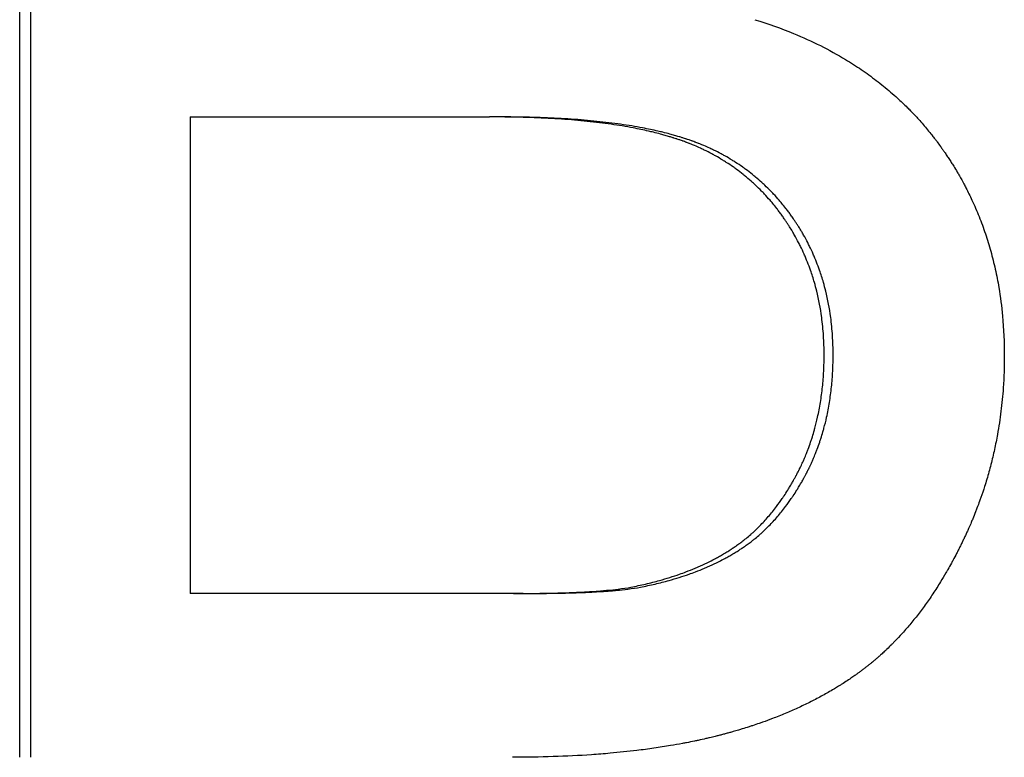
# Model space of a CAD drawing. Extents: x -4.3 to 4.3, y 0 to 15.
# Tile 3 of 13: x -1.514 to -1.173, y 11.322 to 11.578. Entities that reach past the tile are written whole.
import ezdxf

# ---------------------------------------------------------------- set-up
doc = ezdxf.new("R2010")
doc.units = 0
doc.header["$MEASUREMENT"] = 0
doc.layers.get('0').update_dxf_attribs({"linetype": 'CONTINUOUS'})

msp = doc.modelspace()

# ---------------------------------------------------------------- linework, layer by layer
for p, q in [((-1.51395, 11.32232), (-1.51395, 11.80232)), ((-1.45495, 11.54402), (-1.45495, 11.37902)), ((-1.45495, 11.54402), (-1.35131, 11.54402)), ((-1.34789, 11.54402), (-1.35131, 11.54402)), ((-1.34305, 11.37902), (-1.45495, 11.37902)), ((-1.33966, 11.37902), (-1.34305, 11.37902))]:
    msp.add_line(p, q)
msp.add_open_spline([(-1.51012, 11.32232), (-1.51012, 11.48232), (-1.51012, 11.64232), (-1.51012, 11.80232)], degree=3)
for points, knots in [([(-1.25945, 11.57768), (-1.25482, 11.57626), (-1.25038, 11.57467), (-1.24611, 11.57292), (-1.2429, 11.5716), (-1.2398, 11.57019), (-1.2368, 11.56869), (-1.2338, 11.56719), (-1.2309, 11.56559), (-1.2281, 11.5639), (-1.22716, 11.56334), (-1.22624, 11.56276), (-1.22533, 11.56218), (-1.2235, 11.56101), (-1.22173, 11.5598), (-1.21999, 11.55855), (-1.21913, 11.55793), (-1.21827, 11.55729), (-1.21743, 11.55664), (-1.21574, 11.55535), (-1.21409, 11.55402), (-1.21249, 11.55264), (-1.21169, 11.55195), (-1.2109, 11.55126), (-1.21013, 11.55055), (-1.20896, 11.54949), (-1.20782, 11.5484), (-1.20671, 11.54729), (-1.20633, 11.54692), (-1.20597, 11.54655), (-1.2056, 11.54617), (-1.20487, 11.54542), (-1.20415, 11.54466), (-1.20344, 11.54389), (-1.20308, 11.54351), (-1.20273, 11.54312), (-1.20238, 11.54273), (-1.20185, 11.54214), (-1.20134, 11.54155), (-1.20083, 11.54095), (-1.20031, 11.54036), (-1.19981, 11.53975), (-1.19931, 11.53914), (-1.19881, 11.53853), (-1.19832, 11.53792), (-1.19783, 11.5373), (-1.19767, 11.53709), (-1.19751, 11.53688), (-1.19735, 11.53668), (-1.19711, 11.53636), (-1.19687, 11.53605), (-1.19663, 11.53573), (-1.19655, 11.53563), (-1.19647, 11.53552), (-1.19639, 11.53542), (-1.196, 11.53489), (-1.19561, 11.53436), (-1.19522, 11.53383), (-1.19515, 11.53372), (-1.19507, 11.53361), (-1.19499, 11.5335), (-1.19476, 11.53318), (-1.19453, 11.53286), (-1.19431, 11.53254), (-1.19408, 11.53221), (-1.19386, 11.53189), (-1.19363, 11.53157), (-1.19349, 11.53135), (-1.19334, 11.53113), (-1.19319, 11.53091), (-1.1929, 11.53048), (-1.19261, 11.53004), (-1.19232, 11.5296), (-1.19218, 11.52939), (-1.19203, 11.52917), (-1.19189, 11.52895), (-1.19161, 11.52851), (-1.19133, 11.52806), (-1.19105, 11.52762), (-1.19091, 11.5274), (-1.19077, 11.52718), (-1.19063, 11.52695), (-1.19022, 11.52629), (-1.18982, 11.52562), (-1.18942, 11.52494), (-1.18915, 11.52449), (-1.18889, 11.52404), (-1.18863, 11.52359), (-1.18812, 11.52268), (-1.18761, 11.52177), (-1.18712, 11.52085), (-1.18688, 11.52039), (-1.18663, 11.51993), (-1.18639, 11.51947), (-1.18568, 11.51808), (-1.18499, 11.51667), (-1.18433, 11.51525), (-1.18389, 11.51431), (-1.18346, 11.51336), (-1.18305, 11.5124), (-1.18222, 11.51048), (-1.18145, 11.50854), (-1.18072, 11.50657), (-1.18036, 11.50558), (-1.18001, 11.50459), (-1.17967, 11.50359), (-1.179, 11.5016), (-1.17838, 11.49957), (-1.17781, 11.49753), (-1.17753, 11.4965), (-1.17726, 11.49547), (-1.177, 11.49443), (-1.17648, 11.49236), (-1.17601, 11.49026), (-1.1756, 11.48813), (-1.17539, 11.48707), (-1.1752, 11.486), (-1.17502, 11.48492), (-1.17447, 11.48169), (-1.17405, 11.4784), (-1.17374, 11.47505), (-1.17332, 11.47059), (-1.17312, 11.46602), (-1.17312, 11.46134)], [0, 0, 0, 0, 0.166667, 0.166667, 0.166667, 0.291667, 0.291667, 0.291667, 0.416667, 0.416667, 0.416667, 0.458333, 0.458333, 0.458333, 0.541667, 0.541667, 0.541667, 0.583333, 0.583333, 0.583333, 0.666667, 0.666667, 0.666667, 0.708333, 0.708333, 0.708333, 0.770833, 0.770833, 0.770833, 0.791667, 0.791667, 0.791667, 0.833333, 0.833333, 0.833333, 0.854167, 0.854167, 0.854167, 0.885417, 0.885417, 0.885417, 0.916667, 0.916667, 0.916667, 0.947917, 0.947917, 0.947917, 0.958333, 0.958333, 0.958333, 0.973958, 0.973958, 0.973958, 0.979167, 0.979167, 0.979167, 1.005208, 1.005208, 1.005208, 1.010417, 1.010417, 1.010417, 1.026042, 1.026042, 1.026042, 1.041667, 1.041667, 1.041667, 1.052083, 1.052083, 1.052083, 1.072917, 1.072917, 1.072917, 1.083333, 1.083333, 1.083333, 1.104167, 1.104167, 1.104167, 1.114583, 1.114583, 1.114583, 1.145833, 1.145833, 1.145833, 1.166667, 1.166667, 1.166667, 1.208333, 1.208333, 1.208333, 1.229167, 1.229167, 1.229167, 1.291667, 1.291667, 1.291667, 1.333333, 1.333333, 1.333333, 1.416667, 1.416667, 1.416667, 1.458333, 1.458333, 1.458333, 1.541667, 1.541667, 1.541667, 1.583333, 1.583333, 1.583333, 1.666667, 1.666667, 1.666667, 1.708333, 1.708333, 1.708333, 1.833333, 1.833333, 1.833333, 2, 2, 2, 2]), ([(-1.23549, 11.46171), (-1.23549, 11.46393), (-1.23556, 11.46612), (-1.2357, 11.46828), (-1.23584, 11.47043), (-1.23605, 11.47255), (-1.23633, 11.47463), (-1.23675, 11.47775), (-1.23732, 11.48079), (-1.23805, 11.48375), (-1.2383, 11.48473), (-1.23856, 11.48571), (-1.23884, 11.48668), (-1.23926, 11.48813), (-1.23971, 11.48956), (-1.24021, 11.49097), (-1.24037, 11.49144), (-1.24054, 11.49191), (-1.24072, 11.49238), (-1.24107, 11.49331), (-1.24143, 11.49423), (-1.24182, 11.49514), (-1.24201, 11.4956), (-1.2422, 11.49606), (-1.2424, 11.49651), (-1.2428, 11.49741), (-1.24322, 11.49831), (-1.24366, 11.49919), (-1.24387, 11.49964), (-1.2441, 11.50008), (-1.24432, 11.50052), (-1.24477, 11.5014), (-1.24524, 11.50226), (-1.24573, 11.50312), (-1.24598, 11.50355), (-1.24622, 11.50398), (-1.24648, 11.50441), (-1.24679, 11.50494), (-1.24711, 11.50546), (-1.24744, 11.50599), (-1.24764, 11.5063), (-1.24784, 11.50662), (-1.24804, 11.50693), (-1.24825, 11.50724), (-1.24845, 11.50755), (-1.24866, 11.50786), (-1.24886, 11.50817), (-1.24907, 11.50848), (-1.24929, 11.50879), (-1.24957, 11.50919), (-1.24985, 11.5096), (-1.25014, 11.51), (-1.25028, 11.5102), (-1.25043, 11.5104), (-1.25057, 11.51059), (-1.25086, 11.51099), (-1.25116, 11.51138), (-1.25146, 11.51177), (-1.2516, 11.51197), (-1.25175, 11.51216), (-1.2519, 11.51235), (-1.25236, 11.51293), (-1.25281, 11.5135), (-1.25328, 11.51406), (-1.25359, 11.51443), (-1.2539, 11.5148), (-1.25422, 11.51517), (-1.25485, 11.5159), (-1.25549, 11.51662), (-1.25615, 11.51732), (-1.25648, 11.51767), (-1.25681, 11.51801), (-1.25715, 11.51836), (-1.25782, 11.51904), (-1.2585, 11.51971), (-1.2592, 11.52037), (-1.25954, 11.5207), (-1.2599, 11.52102), (-1.26025, 11.52134), (-1.26096, 11.52198), (-1.26168, 11.52261), (-1.26241, 11.52322), (-1.26278, 11.52352), (-1.26315, 11.52382), (-1.26352, 11.52412), (-1.26427, 11.52471), (-1.26502, 11.52529), (-1.2658, 11.52586), (-1.26618, 11.52614), (-1.26657, 11.52642), (-1.26696, 11.52669), (-1.26774, 11.52724), (-1.26854, 11.52777), (-1.26935, 11.52829), (-1.26975, 11.52855), (-1.27016, 11.52881), (-1.27057, 11.52906), (-1.27139, 11.52956), (-1.27223, 11.53005), (-1.27307, 11.53052), (-1.2735, 11.53076), (-1.27392, 11.53099), (-1.27435, 11.53122), (-1.27521, 11.53168), (-1.27608, 11.53212), (-1.27696, 11.53255), (-1.27741, 11.53276), (-1.27785, 11.53297), (-1.2783, 11.53317), (-1.27897, 11.53348), (-1.27965, 11.53378), (-1.28034, 11.53407), (-1.28057, 11.53417), (-1.28079, 11.53427), (-1.28103, 11.53436), (-1.28137, 11.53451), (-1.28172, 11.53465), (-1.28207, 11.53479), (-1.28218, 11.53483), (-1.2823, 11.53488), (-1.28242, 11.53492), (-1.28265, 11.53502), (-1.28288, 11.53511), (-1.28312, 11.5352), (-1.28324, 11.53524), (-1.28335, 11.53528), (-1.28347, 11.53533), (-1.28371, 11.53542), (-1.28394, 11.53551), (-1.28418, 11.53559), (-1.2843, 11.53564), (-1.28442, 11.53568), (-1.28454, 11.53572), (-1.28478, 11.53581), (-1.28502, 11.53589), (-1.28525, 11.53598), (-1.28537, 11.53602), (-1.2855, 11.53606), (-1.28562, 11.5361), (-1.28586, 11.53618), (-1.2861, 11.53627), (-1.28634, 11.53635), (-1.28647, 11.53639), (-1.28659, 11.53643), (-1.28671, 11.53647), (-1.28696, 11.53655), (-1.28721, 11.53663), (-1.28746, 11.53671), (-1.28758, 11.53675), (-1.28771, 11.53679), (-1.28783, 11.53683), (-1.28821, 11.53695), (-1.28859, 11.53707), (-1.28897, 11.53718), (-1.28923, 11.53726), (-1.28949, 11.53734), (-1.28975, 11.53741), (-1.29026, 11.53757), (-1.29079, 11.53772), (-1.29132, 11.53786), (-1.29159, 11.53794), (-1.29186, 11.53801), (-1.29212, 11.53808), (-1.29293, 11.5383), (-1.29375, 11.53851), (-1.29459, 11.53871), (-1.29515, 11.53885), (-1.29571, 11.53898), (-1.29628, 11.53911), (-1.298, 11.5395), (-1.29977, 11.53987), (-1.3016, 11.54022), (-1.30282, 11.54045), (-1.30407, 11.54067), (-1.30534, 11.54088), (-1.30788, 11.5413), (-1.31053, 11.54168), (-1.31329, 11.54201), (-1.31466, 11.54218), (-1.31607, 11.54234), (-1.3175, 11.54248), (-1.32035, 11.54278), (-1.32331, 11.54303), (-1.32638, 11.54324), (-1.32791, 11.54334), (-1.32947, 11.54344), (-1.33106, 11.54352), (-1.33422, 11.54369), (-1.3375, 11.54381), (-1.34087, 11.5439), (-1.34425, 11.54398), (-1.34773, 11.54402), (-1.35131, 11.54402)], [0, 0, 0, 0, 0.125, 0.125, 0.125, 0.25, 0.25, 0.25, 0.4375, 0.4375, 0.4375, 0.5, 0.5, 0.5, 0.59375, 0.59375, 0.59375, 0.625, 0.625, 0.625, 0.6875, 0.6875, 0.6875, 0.71875, 0.71875, 0.71875, 0.78125, 0.78125, 0.78125, 0.8125, 0.8125, 0.8125, 0.875, 0.875, 0.875, 0.90625, 0.90625, 0.90625, 0.945312, 0.945312, 0.945312, 0.96875, 0.96875, 0.96875, 0.992188, 0.992188, 0.992188, 1.015625, 1.015625, 1.015625, 1.046875, 1.046875, 1.046875, 1.0625, 1.0625, 1.0625, 1.09375, 1.09375, 1.09375, 1.109375, 1.109375, 1.109375, 1.15625, 1.15625, 1.15625, 1.1875, 1.1875, 1.1875, 1.25, 1.25, 1.25, 1.28125, 1.28125, 1.28125, 1.34375, 1.34375, 1.34375, 1.375, 1.375, 1.375, 1.4375, 1.4375, 1.4375, 1.46875, 1.46875, 1.46875, 1.53125, 1.53125, 1.53125, 1.5625, 1.5625, 1.5625, 1.625, 1.625, 1.625, 1.65625, 1.65625, 1.65625, 1.71875, 1.71875, 1.71875, 1.75, 1.75, 1.75, 1.8125, 1.8125, 1.8125, 1.84375, 1.84375, 1.84375, 1.890625, 1.890625, 1.890625, 1.90625, 1.90625, 1.90625, 1.929688, 1.929688, 1.929688, 1.9375, 1.9375, 1.9375, 1.953125, 1.953125, 1.953125, 1.960938, 1.960938, 1.960938, 1.976562, 1.976562, 1.976562, 1.984375, 1.984375, 1.984375, 2, 2, 2, 2.007812, 2.007812, 2.007812, 2.023438, 2.023438, 2.023438, 2.03125, 2.03125, 2.03125, 2.046875, 2.046875, 2.046875, 2.054688, 2.054688, 2.054688, 2.078125, 2.078125, 2.078125, 2.09375, 2.09375, 2.09375, 2.125, 2.125, 2.125, 2.140625, 2.140625, 2.140625, 2.1875, 2.1875, 2.1875, 2.21875, 2.21875, 2.21875, 2.3125, 2.3125, 2.3125, 2.375, 2.375, 2.375, 2.5, 2.5, 2.5, 2.5625, 2.5625, 2.5625, 2.6875, 2.6875, 2.6875, 2.75, 2.75, 2.75, 2.875, 2.875, 2.875, 3, 3, 3, 3]), ([(-1.23237, 11.46171), (-1.23237, 11.46393), (-1.23244, 11.46612), (-1.23258, 11.46828), (-1.23272, 11.47043), (-1.23292, 11.47255), (-1.2332, 11.47463), (-1.23362, 11.47775), (-1.23419, 11.48079), (-1.23492, 11.48375), (-1.23517, 11.48473), (-1.23543, 11.48571), (-1.2357, 11.48668), (-1.23612, 11.48813), (-1.23658, 11.48956), (-1.23707, 11.49097), (-1.23724, 11.49144), (-1.23741, 11.49191), (-1.23758, 11.49238), (-1.23793, 11.49331), (-1.23829, 11.49423), (-1.23868, 11.49514), (-1.23887, 11.4956), (-1.23906, 11.49606), (-1.23926, 11.49651), (-1.23966, 11.49741), (-1.24008, 11.49831), (-1.24051, 11.49919), (-1.24073, 11.49964), (-1.24095, 11.50008), (-1.24118, 11.50052), (-1.24163, 11.5014), (-1.2421, 11.50226), (-1.24258, 11.50312), (-1.24283, 11.50355), (-1.24307, 11.50398), (-1.24332, 11.50441), (-1.24364, 11.50494), (-1.24396, 11.50546), (-1.24429, 11.50599), (-1.24449, 11.5063), (-1.24469, 11.50662), (-1.24489, 11.50693), (-1.24509, 11.50724), (-1.24529, 11.50755), (-1.2455, 11.50786), (-1.24571, 11.50817), (-1.24592, 11.50848), (-1.24613, 11.50879), (-1.24641, 11.50919), (-1.24669, 11.5096), (-1.24698, 11.51), (-1.24712, 11.5102), (-1.24727, 11.5104), (-1.24741, 11.51059), (-1.2477, 11.51099), (-1.248, 11.51138), (-1.24829, 11.51177), (-1.24844, 11.51197), (-1.24859, 11.51216), (-1.24874, 11.51235), (-1.24919, 11.51293), (-1.24965, 11.5135), (-1.25011, 11.51406), (-1.25042, 11.51443), (-1.25073, 11.5148), (-1.25105, 11.51517), (-1.25168, 11.5159), (-1.25232, 11.51662), (-1.25298, 11.51732), (-1.2533, 11.51767), (-1.25364, 11.51801), (-1.25397, 11.51836), (-1.25464, 11.51904), (-1.25532, 11.51971), (-1.25601, 11.52037), (-1.25636, 11.5207), (-1.25671, 11.52102), (-1.25706, 11.52134), (-1.25777, 11.52198), (-1.25849, 11.52261), (-1.25922, 11.52322), (-1.25959, 11.52352), (-1.25995, 11.52382), (-1.26033, 11.52412), (-1.26107, 11.52471), (-1.26183, 11.52529), (-1.2626, 11.52586), (-1.26298, 11.52614), (-1.26337, 11.52642), (-1.26376, 11.52669), (-1.26454, 11.52724), (-1.26533, 11.52777), (-1.26614, 11.52829), (-1.26654, 11.52855), (-1.26695, 11.52881), (-1.26736, 11.52906), (-1.26818, 11.52956), (-1.26901, 11.53005), (-1.26985, 11.53052), (-1.27028, 11.53076), (-1.2707, 11.53099), (-1.27113, 11.53122), (-1.27198, 11.53168), (-1.27285, 11.53212), (-1.27374, 11.53255), (-1.27418, 11.53276), (-1.27462, 11.53297), (-1.27507, 11.53317), (-1.27574, 11.53348), (-1.27641, 11.53378), (-1.2771, 11.53407), (-1.27733, 11.53417), (-1.27756, 11.53427), (-1.27779, 11.53436), (-1.27813, 11.53451), (-1.27848, 11.53465), (-1.27883, 11.53479), (-1.27894, 11.53483), (-1.27906, 11.53488), (-1.27917, 11.53492), (-1.27941, 11.53502), (-1.27964, 11.53511), (-1.27987, 11.5352), (-1.27999, 11.53524), (-1.28011, 11.53528), (-1.28023, 11.53533), (-1.28046, 11.53542), (-1.2807, 11.53551), (-1.28093, 11.53559), (-1.28105, 11.53564), (-1.28117, 11.53568), (-1.28129, 11.53572), (-1.28153, 11.53581), (-1.28177, 11.53589), (-1.28201, 11.53598), (-1.28212, 11.53602), (-1.28224, 11.53606), (-1.28237, 11.5361), (-1.28261, 11.53618), (-1.28285, 11.53627), (-1.28309, 11.53635), (-1.28321, 11.53639), (-1.28334, 11.53643), (-1.28346, 11.53647), (-1.2837, 11.53655), (-1.28395, 11.53663), (-1.2842, 11.53671), (-1.28433, 11.53675), (-1.28445, 11.53679), (-1.28458, 11.53683), (-1.28495, 11.53695), (-1.28533, 11.53707), (-1.28571, 11.53718), (-1.28597, 11.53726), (-1.28623, 11.53734), (-1.28648, 11.53741), (-1.287, 11.53757), (-1.28753, 11.53772), (-1.28806, 11.53786), (-1.28832, 11.53794), (-1.28859, 11.53801), (-1.28886, 11.53808), (-1.28966, 11.5383), (-1.29048, 11.53851), (-1.29132, 11.53871), (-1.29187, 11.53885), (-1.29244, 11.53898), (-1.29301, 11.53911), (-1.29472, 11.5395), (-1.29648, 11.53987), (-1.29831, 11.54022), (-1.29953, 11.54045), (-1.30077, 11.54067), (-1.30204, 11.54088), (-1.30458, 11.5413), (-1.30722, 11.54168), (-1.30997, 11.54201), (-1.31134, 11.54218), (-1.31274, 11.54234), (-1.31416, 11.54248), (-1.31701, 11.54278), (-1.31997, 11.54303), (-1.32303, 11.54324), (-1.32456, 11.54334), (-1.32611, 11.54344), (-1.32769, 11.54352), (-1.33085, 11.54369), (-1.33411, 11.54381), (-1.33748, 11.5439), (-1.34085, 11.54398), (-1.34432, 11.54402), (-1.34789, 11.54402)], [0, 0, 0, 0, 0.125, 0.125, 0.125, 0.25, 0.25, 0.25, 0.4375, 0.4375, 0.4375, 0.5, 0.5, 0.5, 0.59375, 0.59375, 0.59375, 0.625, 0.625, 0.625, 0.6875, 0.6875, 0.6875, 0.71875, 0.71875, 0.71875, 0.78125, 0.78125, 0.78125, 0.8125, 0.8125, 0.8125, 0.875, 0.875, 0.875, 0.90625, 0.90625, 0.90625, 0.945312, 0.945312, 0.945312, 0.96875, 0.96875, 0.96875, 0.992188, 0.992188, 0.992188, 1.015625, 1.015625, 1.015625, 1.046875, 1.046875, 1.046875, 1.0625, 1.0625, 1.0625, 1.09375, 1.09375, 1.09375, 1.109375, 1.109375, 1.109375, 1.15625, 1.15625, 1.15625, 1.1875, 1.1875, 1.1875, 1.25, 1.25, 1.25, 1.28125, 1.28125, 1.28125, 1.34375, 1.34375, 1.34375, 1.375, 1.375, 1.375, 1.4375, 1.4375, 1.4375, 1.46875, 1.46875, 1.46875, 1.53125, 1.53125, 1.53125, 1.5625, 1.5625, 1.5625, 1.625, 1.625, 1.625, 1.65625, 1.65625, 1.65625, 1.71875, 1.71875, 1.71875, 1.75, 1.75, 1.75, 1.8125, 1.8125, 1.8125, 1.84375, 1.84375, 1.84375, 1.890625, 1.890625, 1.890625, 1.90625, 1.90625, 1.90625, 1.929688, 1.929688, 1.929688, 1.9375, 1.9375, 1.9375, 1.953125, 1.953125, 1.953125, 1.960938, 1.960938, 1.960938, 1.976562, 1.976562, 1.976562, 1.984375, 1.984375, 1.984375, 2, 2, 2, 2.007812, 2.007812, 2.007812, 2.023438, 2.023438, 2.023438, 2.03125, 2.03125, 2.03125, 2.046875, 2.046875, 2.046875, 2.054688, 2.054688, 2.054688, 2.078125, 2.078125, 2.078125, 2.09375, 2.09375, 2.09375, 2.125, 2.125, 2.125, 2.140625, 2.140625, 2.140625, 2.1875, 2.1875, 2.1875, 2.21875, 2.21875, 2.21875, 2.3125, 2.3125, 2.3125, 2.375, 2.375, 2.375, 2.5, 2.5, 2.5, 2.5625, 2.5625, 2.5625, 2.6875, 2.6875, 2.6875, 2.75, 2.75, 2.75, 2.875, 2.875, 2.875, 3, 3, 3, 3]), ([(-1.17312, 11.46134), (-1.17312, 11.4576), (-1.17324, 11.45391), (-1.17349, 11.45025), (-1.17368, 11.44752), (-1.17394, 11.4448), (-1.17427, 11.44211), (-1.17461, 11.43942), (-1.17501, 11.43676), (-1.17548, 11.43412), (-1.17564, 11.43324), (-1.1758, 11.43236), (-1.17598, 11.43149), (-1.17632, 11.42974), (-1.1767, 11.428), (-1.17711, 11.42627), (-1.17732, 11.42541), (-1.17753, 11.42455), (-1.17775, 11.42369), (-1.17819, 11.42198), (-1.17867, 11.42027), (-1.17917, 11.41858), (-1.17942, 11.41773), (-1.17968, 11.41689), (-1.17995, 11.41604), (-1.18035, 11.41478), (-1.18077, 11.41353), (-1.18121, 11.41228), (-1.18136, 11.41186), (-1.1815, 11.41144), (-1.18165, 11.41103), (-1.18195, 11.4102), (-1.18226, 11.40937), (-1.18257, 11.40855), (-1.18273, 11.40813), (-1.18289, 11.40772), (-1.18305, 11.40731), (-1.18338, 11.40649), (-1.18371, 11.40567), (-1.18405, 11.40485), (-1.18422, 11.40445), (-1.18439, 11.40404), (-1.18456, 11.40363), (-1.18482, 11.40302), (-1.18508, 11.40241), (-1.18535, 11.4018), (-1.18544, 11.4016), (-1.18553, 11.4014), (-1.18562, 11.4012), (-1.1858, 11.40079), (-1.18599, 11.40039), (-1.18617, 11.39999), (-1.18627, 11.39979), (-1.18636, 11.39958), (-1.18645, 11.39938), (-1.18664, 11.39898), (-1.18683, 11.39858), (-1.18702, 11.39818), (-1.18711, 11.39798), (-1.18721, 11.39778), (-1.1873, 11.39758), (-1.18749, 11.39718), (-1.18769, 11.39679), (-1.18788, 11.39639), (-1.18798, 11.3962), (-1.18807, 11.396), (-1.18817, 11.39581), (-1.18836, 11.39541), (-1.18856, 11.39502), (-1.18875, 11.39464), (-1.18885, 11.39444), (-1.18895, 11.39425), (-1.18905, 11.39405), (-1.18924, 11.39367), (-1.18944, 11.39328), (-1.18964, 11.3929), (-1.19003, 11.39214), (-1.19043, 11.39138), (-1.19084, 11.39063), (-1.19104, 11.39026), (-1.19124, 11.38988), (-1.19144, 11.38951), (-1.19185, 11.38877), (-1.19226, 11.38804), (-1.19268, 11.38731), (-1.19288, 11.38695), (-1.19309, 11.38658), (-1.1933, 11.38623), (-1.19393, 11.38515), (-1.19456, 11.38409), (-1.19521, 11.38304), (-1.19563, 11.38235), (-1.19607, 11.38166), (-1.1965, 11.38098), (-1.19737, 11.37961), (-1.19826, 11.37828), (-1.19916, 11.37698), (-1.19961, 11.37633), (-1.20006, 11.37569), (-1.20052, 11.37505), (-1.20144, 11.37378), (-1.20237, 11.37254), (-1.20331, 11.37133), (-1.20378, 11.37073), (-1.20426, 11.37013), (-1.20474, 11.36954), (-1.2057, 11.36836), (-1.20667, 11.36722), (-1.20766, 11.3661), (-1.20815, 11.36554), (-1.20865, 11.36499), (-1.20915, 11.36444), (-1.2099, 11.36363), (-1.21066, 11.36283), (-1.21142, 11.36205), (-1.21168, 11.36179), (-1.21194, 11.36153), (-1.21219, 11.36127), (-1.21271, 11.36076), (-1.21323, 11.36025), (-1.21375, 11.35976), (-1.21401, 11.35951), (-1.21427, 11.35926), (-1.21454, 11.35901), (-1.21493, 11.35865), (-1.21533, 11.35828), (-1.21573, 11.35792), (-1.21586, 11.3578), (-1.21599, 11.35769), (-1.21613, 11.35757), (-1.21639, 11.35733), (-1.21666, 11.35709), (-1.21693, 11.35686), (-1.21706, 11.35674), (-1.2172, 11.35663), (-1.21733, 11.35651), (-1.2176, 11.35628), (-1.21787, 11.35605), (-1.21814, 11.35582), (-1.21855, 11.35548), (-1.21896, 11.35514), (-1.21937, 11.35481), (-1.2195, 11.3547), (-1.21964, 11.35459), (-1.21978, 11.35448), (-1.22005, 11.35426), (-1.22033, 11.35404), (-1.2206, 11.35382), (-1.22074, 11.35371), (-1.22088, 11.3536), (-1.22102, 11.35349), (-1.2213, 11.35328), (-1.22158, 11.35306), (-1.22186, 11.35285), (-1.222, 11.35274), (-1.22214, 11.35263), (-1.22228, 11.35253), (-1.22257, 11.35232), (-1.22285, 11.3521), (-1.22314, 11.35189), (-1.22328, 11.35179), (-1.22342, 11.35168), (-1.22357, 11.35158), (-1.22385, 11.35137), (-1.22414, 11.35116), (-1.22443, 11.35095), (-1.22458, 11.35085), (-1.22472, 11.35075), (-1.22487, 11.35064), (-1.22531, 11.35033), (-1.22575, 11.35003), (-1.22619, 11.34972), (-1.22649, 11.34952), (-1.22679, 11.34932), (-1.22709, 11.34912), (-1.22768, 11.34871), (-1.22829, 11.34832), (-1.2289, 11.34792), (-1.2292, 11.34773), (-1.22951, 11.34753), (-1.22982, 11.34734), (-1.23074, 11.34676), (-1.23168, 11.34619), (-1.23263, 11.34562), (-1.23326, 11.34525), (-1.2339, 11.34488), (-1.23455, 11.34451), (-1.23584, 11.34378), (-1.23715, 11.34307), (-1.23849, 11.34237), (-1.23916, 11.34202), (-1.23983, 11.34168), (-1.24051, 11.34134), (-1.24187, 11.34066), (-1.24326, 11.34), (-1.24467, 11.33936), (-1.24537, 11.33904), (-1.24608, 11.33872), (-1.2468, 11.33841), (-1.24823, 11.33778), (-1.24968, 11.33717), (-1.25116, 11.33659), (-1.2519, 11.33629), (-1.25264, 11.336), (-1.25339, 11.33571), (-1.25452, 11.33529), (-1.25566, 11.33487), (-1.25681, 11.33446), (-1.2572, 11.33432), (-1.25758, 11.33419), (-1.25797, 11.33405), (-1.25874, 11.33378), (-1.25952, 11.33352), (-1.26031, 11.33326), (-1.2607, 11.33313), (-1.2611, 11.333), (-1.26149, 11.33288), (-1.26228, 11.33262), (-1.26308, 11.33237), (-1.26389, 11.33213), (-1.26429, 11.332), (-1.26469, 11.33188), (-1.2651, 11.33176), (-1.2657, 11.33158), (-1.26631, 11.3314), (-1.26693, 11.33123), (-1.26713, 11.33117), (-1.26734, 11.33111), (-1.26754, 11.33105), (-1.26795, 11.33093), (-1.26836, 11.33082), (-1.26878, 11.3307), (-1.26898, 11.33065), (-1.26919, 11.33059), (-1.2694, 11.33053), (-1.26981, 11.33042), (-1.27023, 11.33031), (-1.27065, 11.3302), (-1.27086, 11.33014), (-1.27106, 11.33009), (-1.27127, 11.33003), (-1.2717, 11.32992), (-1.27212, 11.32982), (-1.27254, 11.32971), (-1.27275, 11.32966), (-1.27297, 11.3296), (-1.27318, 11.32955), (-1.27382, 11.32939), (-1.27446, 11.32923), (-1.27511, 11.32908), (-1.27554, 11.32898), (-1.27598, 11.32888), (-1.27641, 11.32878), (-1.27728, 11.32858), (-1.27816, 11.32838), (-1.27905, 11.32819), (-1.27949, 11.32809), (-1.27994, 11.328), (-1.28039, 11.32791), (-1.28128, 11.32772), (-1.28218, 11.32754), (-1.28309, 11.32736), (-1.28355, 11.32727), (-1.28401, 11.32719), (-1.28447, 11.3271), (-1.28584, 11.32684), (-1.28724, 11.32659), (-1.28865, 11.32636), (-1.28959, 11.3262), (-1.29054, 11.32604), (-1.2915, 11.32589), (-1.29341, 11.3256), (-1.29536, 11.32532), (-1.29734, 11.32506), (-1.29833, 11.32493), (-1.29932, 11.3248), (-1.30033, 11.32468), (-1.30334, 11.32432), (-1.30642, 11.32399), (-1.30957, 11.32371), (-1.31167, 11.32353), (-1.3138, 11.32336), (-1.31597, 11.32321), (-1.32029, 11.32291), (-1.32474, 11.32269), (-1.32931, 11.32254), (-1.33388, 11.32239), (-1.33858, 11.32232), (-1.3434, 11.32232)], [0, 0, 0, 0, 0.166667, 0.166667, 0.166667, 0.291667, 0.291667, 0.291667, 0.416667, 0.416667, 0.416667, 0.458333, 0.458333, 0.458333, 0.541667, 0.541667, 0.541667, 0.583333, 0.583333, 0.583333, 0.666667, 0.666667, 0.666667, 0.708333, 0.708333, 0.708333, 0.770833, 0.770833, 0.770833, 0.791667, 0.791667, 0.791667, 0.833333, 0.833333, 0.833333, 0.854167, 0.854167, 0.854167, 0.895833, 0.895833, 0.895833, 0.916667, 0.916667, 0.916667, 0.947917, 0.947917, 0.947917, 0.958333, 0.958333, 0.958333, 0.979167, 0.979167, 0.979167, 0.989583, 0.989583, 0.989583, 1.010417, 1.010417, 1.010417, 1.020833, 1.020833, 1.020833, 1.041667, 1.041667, 1.041667, 1.052083, 1.052083, 1.052083, 1.072917, 1.072917, 1.072917, 1.083333, 1.083333, 1.083333, 1.104167, 1.104167, 1.104167, 1.145833, 1.145833, 1.145833, 1.166667, 1.166667, 1.166667, 1.208333, 1.208333, 1.208333, 1.229167, 1.229167, 1.229167, 1.291667, 1.291667, 1.291667, 1.333333, 1.333333, 1.333333, 1.416667, 1.416667, 1.416667, 1.458333, 1.458333, 1.458333, 1.541667, 1.541667, 1.541667, 1.583333, 1.583333, 1.583333, 1.666667, 1.666667, 1.666667, 1.708333, 1.708333, 1.708333, 1.770833, 1.770833, 1.770833, 1.791667, 1.791667, 1.791667, 1.833333, 1.833333, 1.833333, 1.854167, 1.854167, 1.854167, 1.885417, 1.885417, 1.885417, 1.895833, 1.895833, 1.895833, 1.916667, 1.916667, 1.916667, 1.927083, 1.927083, 1.927083, 1.947917, 1.947917, 1.947917, 1.979167, 1.979167, 1.979167, 1.989583, 1.989583, 1.989583, 2.010417, 2.010417, 2.010417, 2.020833, 2.020833, 2.020833, 2.041667, 2.041667, 2.041667, 2.052083, 2.052083, 2.052083, 2.072917, 2.072917, 2.072917, 2.083333, 2.083333, 2.083333, 2.104167, 2.104167, 2.104167, 2.114583, 2.114583, 2.114583, 2.145833, 2.145833, 2.145833, 2.166667, 2.166667, 2.166667, 2.208333, 2.208333, 2.208333, 2.229167, 2.229167, 2.229167, 2.291667, 2.291667, 2.291667, 2.333333, 2.333333, 2.333333, 2.416667, 2.416667, 2.416667, 2.458333, 2.458333, 2.458333, 2.541667, 2.541667, 2.541667, 2.583333, 2.583333, 2.583333, 2.666667, 2.666667, 2.666667, 2.708333, 2.708333, 2.708333, 2.770833, 2.770833, 2.770833, 2.791667, 2.791667, 2.791667, 2.833333, 2.833333, 2.833333, 2.854167, 2.854167, 2.854167, 2.895833, 2.895833, 2.895833, 2.916667, 2.916667, 2.916667, 2.947917, 2.947917, 2.947917, 2.958333, 2.958333, 2.958333, 2.979167, 2.979167, 2.979167, 2.989583, 2.989583, 2.989583, 3.010417, 3.010417, 3.010417, 3.020833, 3.020833, 3.020833, 3.041667, 3.041667, 3.041667, 3.052083, 3.052083, 3.052083, 3.083333, 3.083333, 3.083333, 3.104167, 3.104167, 3.104167, 3.145833, 3.145833, 3.145833, 3.166667, 3.166667, 3.166667, 3.208333, 3.208333, 3.208333, 3.229167, 3.229167, 3.229167, 3.291667, 3.291667, 3.291667, 3.333333, 3.333333, 3.333333, 3.416667, 3.416667, 3.416667, 3.458333, 3.458333, 3.458333, 3.583333, 3.583333, 3.583333, 3.666667, 3.666667, 3.666667, 3.833333, 3.833333, 3.833333, 4, 4, 4, 4]), ([(-1.30237, 11.38122), (-1.30064, 11.38155), (-1.29895, 11.38192), (-1.29729, 11.38231), (-1.29563, 11.38269), (-1.29401, 11.38311), (-1.29242, 11.38355), (-1.29004, 11.38421), (-1.28773, 11.38494), (-1.28551, 11.38572), (-1.28477, 11.38598), (-1.28403, 11.38625), (-1.28331, 11.38652), (-1.28222, 11.38694), (-1.28115, 11.38736), (-1.28011, 11.3878), (-1.27976, 11.38795), (-1.27941, 11.3881), (-1.27907, 11.38825), (-1.27803, 11.3887), (-1.27702, 11.38917), (-1.27602, 11.38965), (-1.27536, 11.38997), (-1.2747, 11.3903), (-1.27406, 11.39063), (-1.27373, 11.3908), (-1.27341, 11.39097), (-1.27309, 11.39114), (-1.27262, 11.3914), (-1.27214, 11.39166), (-1.27168, 11.39192), (-1.27121, 11.39218), (-1.27074, 11.39245), (-1.27029, 11.39272), (-1.27013, 11.39281), (-1.26998, 11.3929), (-1.26983, 11.39299), (-1.26937, 11.39327), (-1.26892, 11.39354), (-1.26848, 11.39382), (-1.2684, 11.39387), (-1.26833, 11.39392), (-1.26826, 11.39396), (-1.26789, 11.3942), (-1.26752, 11.39444), (-1.26716, 11.39468), (-1.26708, 11.39473), (-1.26701, 11.39477), (-1.26694, 11.39482), (-1.26672, 11.39497), (-1.26651, 11.39512), (-1.26629, 11.39527), (-1.26615, 11.39537), (-1.266, 11.39547), (-1.26586, 11.39557), (-1.26579, 11.39562), (-1.26572, 11.39567), (-1.26565, 11.39572), (-1.26543, 11.39587), (-1.26522, 11.39602), (-1.26501, 11.39618), (-1.26487, 11.39628), (-1.26472, 11.39639), (-1.26458, 11.39649), (-1.26416, 11.39681), (-1.26374, 11.39713), (-1.26333, 11.39745), (-1.26305, 11.39767), (-1.26278, 11.39789), (-1.26251, 11.39812), (-1.26196, 11.39856), (-1.26142, 11.39902), (-1.26089, 11.39949), (-1.26062, 11.39972), (-1.26036, 11.39996), (-1.26009, 11.4002), (-1.25931, 11.40092), (-1.25853, 11.40166), (-1.25777, 11.40243), (-1.25726, 11.40295), (-1.25676, 11.40347), (-1.25627, 11.404), (-1.25528, 11.40507), (-1.25432, 11.40619), (-1.25339, 11.40734), (-1.25292, 11.40792), (-1.25246, 11.40851), (-1.252, 11.40911), (-1.25132, 11.41001), (-1.25065, 11.41094), (-1.25, 11.41189), (-1.24978, 11.4122), (-1.24957, 11.41252), (-1.24935, 11.41284), (-1.24892, 11.41349), (-1.2485, 11.41414), (-1.24809, 11.41481), (-1.24788, 11.41514), (-1.24767, 11.41548), (-1.24747, 11.41582), (-1.24716, 11.41632), (-1.24686, 11.41684), (-1.24656, 11.41736), (-1.24646, 11.41753), (-1.24636, 11.4177), (-1.24626, 11.41788), (-1.24611, 11.41814), (-1.24597, 11.4184), (-1.24582, 11.41867), (-1.24577, 11.41876), (-1.24572, 11.41885), (-1.24567, 11.41894), (-1.24558, 11.41911), (-1.24548, 11.41929), (-1.24538, 11.41947), (-1.24533, 11.41956), (-1.24529, 11.41965), (-1.24524, 11.41974), (-1.24514, 11.41992), (-1.24505, 11.4201), (-1.24495, 11.42028), (-1.2449, 11.42037), (-1.24486, 11.42046), (-1.24481, 11.42055), (-1.24471, 11.42073), (-1.24462, 11.42091), (-1.24453, 11.4211), (-1.24448, 11.42119), (-1.24443, 11.42128), (-1.24438, 11.42137), (-1.24429, 11.42156), (-1.2442, 11.42174), (-1.24411, 11.42192), (-1.24406, 11.42202), (-1.24402, 11.42211), (-1.24397, 11.4222), (-1.24388, 11.42239), (-1.24379, 11.42257), (-1.2437, 11.42276), (-1.24365, 11.42285), (-1.24361, 11.42294), (-1.24356, 11.42303), (-1.24343, 11.42331), (-1.2433, 11.42359), (-1.24317, 11.42387), (-1.24308, 11.42406), (-1.243, 11.42425), (-1.24291, 11.42444), (-1.24274, 11.42482), (-1.24257, 11.42519), (-1.24241, 11.42557), (-1.24233, 11.42576), (-1.24224, 11.42595), (-1.24216, 11.42615), (-1.24192, 11.42672), (-1.24169, 11.42729), (-1.24146, 11.42788), (-1.2413, 11.42826), (-1.24115, 11.42865), (-1.24101, 11.42904), (-1.24071, 11.42982), (-1.24043, 11.43061), (-1.24016, 11.43141), (-1.24002, 11.43181), (-1.23989, 11.43221), (-1.23976, 11.43261), (-1.2395, 11.43341), (-1.23926, 11.43422), (-1.23902, 11.43504), (-1.2389, 11.43545), (-1.23879, 11.43586), (-1.23868, 11.43627), (-1.23834, 11.43751), (-1.23803, 11.43876), (-1.23775, 11.44003), (-1.23756, 11.44088), (-1.23739, 11.44173), (-1.23722, 11.44259), (-1.23689, 11.44431), (-1.23661, 11.44606), (-1.23637, 11.44784), (-1.23626, 11.44873), (-1.23615, 11.44962), (-1.23606, 11.45053), (-1.23587, 11.45233), (-1.23573, 11.45417), (-1.23563, 11.45603), (-1.23554, 11.45789), (-1.23549, 11.45979), (-1.23549, 11.46171)], [0, 0, 0, 0, 0.125, 0.125, 0.125, 0.25, 0.25, 0.25, 0.4375, 0.4375, 0.4375, 0.5, 0.5, 0.5, 0.59375, 0.59375, 0.59375, 0.625, 0.625, 0.625, 0.71875, 0.71875, 0.71875, 0.78125, 0.78125, 0.78125, 0.8125, 0.8125, 0.8125, 0.859375, 0.859375, 0.859375, 0.90625, 0.90625, 0.90625, 0.921875, 0.921875, 0.921875, 0.96875, 0.96875, 0.96875, 0.976562, 0.976562, 0.976562, 1.015625, 1.015625, 1.015625, 1.023438, 1.023438, 1.023438, 1.046875, 1.046875, 1.046875, 1.0625, 1.0625, 1.0625, 1.070312, 1.070312, 1.070312, 1.09375, 1.09375, 1.09375, 1.109375, 1.109375, 1.109375, 1.15625, 1.15625, 1.15625, 1.1875, 1.1875, 1.1875, 1.25, 1.25, 1.25, 1.28125, 1.28125, 1.28125, 1.375, 1.375, 1.375, 1.4375, 1.4375, 1.4375, 1.5625, 1.5625, 1.5625, 1.625, 1.625, 1.625, 1.71875, 1.71875, 1.71875, 1.75, 1.75, 1.75, 1.8125, 1.8125, 1.8125, 1.84375, 1.84375, 1.84375, 1.890625, 1.890625, 1.890625, 1.90625, 1.90625, 1.90625, 1.929688, 1.929688, 1.929688, 1.9375, 1.9375, 1.9375, 1.953125, 1.953125, 1.953125, 1.960938, 1.960938, 1.960938, 1.976562, 1.976562, 1.976562, 1.984375, 1.984375, 1.984375, 2, 2, 2, 2.007812, 2.007812, 2.007812, 2.023438, 2.023438, 2.023438, 2.03125, 2.03125, 2.03125, 2.046875, 2.046875, 2.046875, 2.054688, 2.054688, 2.054688, 2.078125, 2.078125, 2.078125, 2.09375, 2.09375, 2.09375, 2.125, 2.125, 2.125, 2.140625, 2.140625, 2.140625, 2.1875, 2.1875, 2.1875, 2.21875, 2.21875, 2.21875, 2.28125, 2.28125, 2.28125, 2.3125, 2.3125, 2.3125, 2.375, 2.375, 2.375, 2.40625, 2.40625, 2.40625, 2.5, 2.5, 2.5, 2.5625, 2.5625, 2.5625, 2.6875, 2.6875, 2.6875, 2.75, 2.75, 2.75, 2.875, 2.875, 2.875, 3, 3, 3, 3]), ([(-1.29908, 11.38122), (-1.29735, 11.38155), (-1.29566, 11.38192), (-1.29401, 11.38231), (-1.29236, 11.38269), (-1.29074, 11.38311), (-1.28915, 11.38355), (-1.28678, 11.38421), (-1.28448, 11.38494), (-1.28226, 11.38572), (-1.28152, 11.38598), (-1.28079, 11.38625), (-1.28006, 11.38652), (-1.27898, 11.38694), (-1.27792, 11.38736), (-1.27687, 11.3878), (-1.27652, 11.38795), (-1.27618, 11.3881), (-1.27583, 11.38825), (-1.2748, 11.3887), (-1.27379, 11.38917), (-1.27279, 11.38965), (-1.27213, 11.38997), (-1.27148, 11.3903), (-1.27084, 11.39063), (-1.27051, 11.3908), (-1.27019, 11.39097), (-1.26988, 11.39114), (-1.2694, 11.3914), (-1.26893, 11.39166), (-1.26846, 11.39192), (-1.26799, 11.39218), (-1.26753, 11.39245), (-1.26707, 11.39272), (-1.26692, 11.39281), (-1.26677, 11.3929), (-1.26662, 11.39299), (-1.26616, 11.39327), (-1.26572, 11.39354), (-1.26527, 11.39382), (-1.2652, 11.39387), (-1.26512, 11.39392), (-1.26505, 11.39396), (-1.26468, 11.3942), (-1.26432, 11.39444), (-1.26395, 11.39468), (-1.26388, 11.39473), (-1.26381, 11.39477), (-1.26374, 11.39482), (-1.26352, 11.39497), (-1.2633, 11.39512), (-1.26309, 11.39527), (-1.26294, 11.39537), (-1.2628, 11.39547), (-1.26266, 11.39557), (-1.26259, 11.39562), (-1.26252, 11.39567), (-1.26245, 11.39572), (-1.26223, 11.39587), (-1.26202, 11.39602), (-1.26181, 11.39618), (-1.26167, 11.39628), (-1.26153, 11.39639), (-1.26139, 11.39649), (-1.26097, 11.39681), (-1.26055, 11.39713), (-1.26014, 11.39745), (-1.25986, 11.39767), (-1.25959, 11.39789), (-1.25931, 11.39812), (-1.25877, 11.39856), (-1.25823, 11.39902), (-1.2577, 11.39949), (-1.25744, 11.39972), (-1.25717, 11.39996), (-1.25691, 11.4002), (-1.25612, 11.40092), (-1.25535, 11.40166), (-1.25459, 11.40243), (-1.25408, 11.40295), (-1.25359, 11.40347), (-1.25309, 11.404), (-1.25211, 11.40507), (-1.25115, 11.40619), (-1.25022, 11.40734), (-1.24975, 11.40792), (-1.24929, 11.40851), (-1.24884, 11.40911), (-1.24816, 11.41001), (-1.24749, 11.41094), (-1.24684, 11.41189), (-1.24662, 11.4122), (-1.24641, 11.41252), (-1.24619, 11.41284), (-1.24577, 11.41349), (-1.24535, 11.41414), (-1.24493, 11.41481), (-1.24472, 11.41514), (-1.24452, 11.41548), (-1.24432, 11.41582), (-1.24401, 11.41632), (-1.24371, 11.41684), (-1.24341, 11.41736), (-1.24331, 11.41753), (-1.24321, 11.4177), (-1.24311, 11.41788), (-1.24296, 11.41814), (-1.24282, 11.4184), (-1.24267, 11.41867), (-1.24262, 11.41876), (-1.24257, 11.41885), (-1.24252, 11.41894), (-1.24243, 11.41911), (-1.24233, 11.41929), (-1.24223, 11.41947), (-1.24219, 11.41956), (-1.24214, 11.41965), (-1.24209, 11.41974), (-1.24199, 11.41992), (-1.2419, 11.4201), (-1.2418, 11.42028), (-1.24176, 11.42037), (-1.24171, 11.42046), (-1.24166, 11.42055), (-1.24157, 11.42073), (-1.24147, 11.42091), (-1.24138, 11.4211), (-1.24133, 11.42119), (-1.24128, 11.42128), (-1.24124, 11.42137), (-1.24115, 11.42156), (-1.24105, 11.42174), (-1.24096, 11.42192), (-1.24092, 11.42202), (-1.24087, 11.42211), (-1.24082, 11.4222), (-1.24073, 11.42239), (-1.24064, 11.42257), (-1.24055, 11.42276), (-1.24051, 11.42285), (-1.24046, 11.42294), (-1.24042, 11.42303), (-1.24029, 11.42331), (-1.24016, 11.42359), (-1.24003, 11.42387), (-1.23994, 11.42406), (-1.23985, 11.42425), (-1.23977, 11.42444), (-1.2396, 11.42482), (-1.23943, 11.42519), (-1.23927, 11.42557), (-1.23919, 11.42576), (-1.2391, 11.42595), (-1.23902, 11.42615), (-1.23878, 11.42672), (-1.23855, 11.42729), (-1.23832, 11.42788), (-1.23816, 11.42826), (-1.23802, 11.42865), (-1.23787, 11.42904), (-1.23758, 11.42982), (-1.23729, 11.43061), (-1.23702, 11.43141), (-1.23689, 11.43181), (-1.23676, 11.43221), (-1.23663, 11.43261), (-1.23637, 11.43341), (-1.23612, 11.43422), (-1.23589, 11.43504), (-1.23577, 11.43545), (-1.23566, 11.43586), (-1.23555, 11.43627), (-1.23521, 11.43751), (-1.2349, 11.43876), (-1.23462, 11.44003), (-1.23443, 11.44088), (-1.23426, 11.44173), (-1.23409, 11.44259), (-1.23377, 11.44431), (-1.23348, 11.44606), (-1.23325, 11.44784), (-1.23313, 11.44873), (-1.23303, 11.44962), (-1.23293, 11.45053), (-1.23274, 11.45233), (-1.2326, 11.45417), (-1.23251, 11.45603), (-1.23242, 11.45789), (-1.23237, 11.45979), (-1.23237, 11.46171)], [0, 0, 0, 0, 0.125, 0.125, 0.125, 0.25, 0.25, 0.25, 0.4375, 0.4375, 0.4375, 0.5, 0.5, 0.5, 0.59375, 0.59375, 0.59375, 0.625, 0.625, 0.625, 0.71875, 0.71875, 0.71875, 0.78125, 0.78125, 0.78125, 0.8125, 0.8125, 0.8125, 0.859375, 0.859375, 0.859375, 0.90625, 0.90625, 0.90625, 0.921875, 0.921875, 0.921875, 0.96875, 0.96875, 0.96875, 0.976562, 0.976562, 0.976562, 1.015625, 1.015625, 1.015625, 1.023438, 1.023438, 1.023438, 1.046875, 1.046875, 1.046875, 1.0625, 1.0625, 1.0625, 1.070312, 1.070312, 1.070312, 1.09375, 1.09375, 1.09375, 1.109375, 1.109375, 1.109375, 1.15625, 1.15625, 1.15625, 1.1875, 1.1875, 1.1875, 1.25, 1.25, 1.25, 1.28125, 1.28125, 1.28125, 1.375, 1.375, 1.375, 1.4375, 1.4375, 1.4375, 1.5625, 1.5625, 1.5625, 1.625, 1.625, 1.625, 1.71875, 1.71875, 1.71875, 1.75, 1.75, 1.75, 1.8125, 1.8125, 1.8125, 1.84375, 1.84375, 1.84375, 1.890625, 1.890625, 1.890625, 1.90625, 1.90625, 1.90625, 1.929688, 1.929688, 1.929688, 1.9375, 1.9375, 1.9375, 1.953125, 1.953125, 1.953125, 1.960938, 1.960938, 1.960938, 1.976562, 1.976562, 1.976562, 1.984375, 1.984375, 1.984375, 2, 2, 2, 2.007812, 2.007812, 2.007812, 2.023438, 2.023438, 2.023438, 2.03125, 2.03125, 2.03125, 2.046875, 2.046875, 2.046875, 2.054688, 2.054688, 2.054688, 2.078125, 2.078125, 2.078125, 2.09375, 2.09375, 2.09375, 2.125, 2.125, 2.125, 2.140625, 2.140625, 2.140625, 2.1875, 2.1875, 2.1875, 2.21875, 2.21875, 2.21875, 2.28125, 2.28125, 2.28125, 2.3125, 2.3125, 2.3125, 2.375, 2.375, 2.375, 2.40625, 2.40625, 2.40625, 2.5, 2.5, 2.5, 2.5625, 2.5625, 2.5625, 2.6875, 2.6875, 2.6875, 2.75, 2.75, 2.75, 2.875, 2.875, 2.875, 3, 3, 3, 3]), ([(-1.34305, 11.37902), (-1.34145, 11.37902), (-1.33988, 11.37903), (-1.33835, 11.37904), (-1.33683, 11.37905), (-1.33534, 11.37907), (-1.33389, 11.37909), (-1.33172, 11.37912), (-1.32964, 11.37916), (-1.32764, 11.37921), (-1.32698, 11.37923), (-1.32632, 11.37925), (-1.32568, 11.37927), (-1.32439, 11.37931), (-1.32314, 11.37935), (-1.32193, 11.37941), (-1.32133, 11.37943), (-1.32073, 11.37946), (-1.32015, 11.37949), (-1.31897, 11.37954), (-1.31784, 11.3796), (-1.31675, 11.37967), (-1.31621, 11.3797), (-1.31567, 11.37974), (-1.31515, 11.37977), (-1.3141, 11.37984), (-1.31308, 11.37992), (-1.31211, 11.38), (-1.31163, 11.38004), (-1.31115, 11.38008), (-1.31069, 11.38013), (-1.30929, 11.38026), (-1.30798, 11.3804), (-1.30676, 11.38055), (-1.30514, 11.38075), (-1.30367, 11.38098), (-1.30237, 11.38122)], [0, 0, 0, 0, 0.083333, 0.083333, 0.083333, 0.166667, 0.166667, 0.166667, 0.291667, 0.291667, 0.291667, 0.333333, 0.333333, 0.333333, 0.416667, 0.416667, 0.416667, 0.458333, 0.458333, 0.458333, 0.541667, 0.541667, 0.541667, 0.583333, 0.583333, 0.583333, 0.666667, 0.666667, 0.666667, 0.708333, 0.708333, 0.708333, 0.833333, 0.833333, 0.833333, 1, 1, 1, 1]), ([(-1.33966, 11.37902), (-1.33806, 11.37902), (-1.33649, 11.37903), (-1.33497, 11.37904), (-1.33345, 11.37905), (-1.33196, 11.37907), (-1.33052, 11.37909), (-1.32835, 11.37912), (-1.32628, 11.37916), (-1.32429, 11.37921), (-1.32362, 11.37923), (-1.32297, 11.37925), (-1.32233, 11.37927), (-1.32104, 11.37931), (-1.31979, 11.37935), (-1.31859, 11.37941), (-1.31798, 11.37943), (-1.31739, 11.37946), (-1.31681, 11.37949), (-1.31564, 11.37954), (-1.31451, 11.3796), (-1.31342, 11.37967), (-1.31288, 11.3797), (-1.31235, 11.37974), (-1.31182, 11.37977), (-1.31077, 11.37984), (-1.30976, 11.37992), (-1.3088, 11.38), (-1.30831, 11.38004), (-1.30784, 11.38008), (-1.30737, 11.38013), (-1.30598, 11.38026), (-1.30467, 11.3804), (-1.30346, 11.38055), (-1.30184, 11.38075), (-1.30038, 11.38098), (-1.29908, 11.38122)], [0, 0, 0, 0, 0.083333, 0.083333, 0.083333, 0.166667, 0.166667, 0.166667, 0.291667, 0.291667, 0.291667, 0.333333, 0.333333, 0.333333, 0.416667, 0.416667, 0.416667, 0.458333, 0.458333, 0.458333, 0.541667, 0.541667, 0.541667, 0.583333, 0.583333, 0.583333, 0.666667, 0.666667, 0.666667, 0.708333, 0.708333, 0.708333, 0.833333, 0.833333, 0.833333, 1, 1, 1, 1])]:
    msp.add_open_spline(points, degree=3, knots=knots)

doc.saveas('drawing.dxf')
